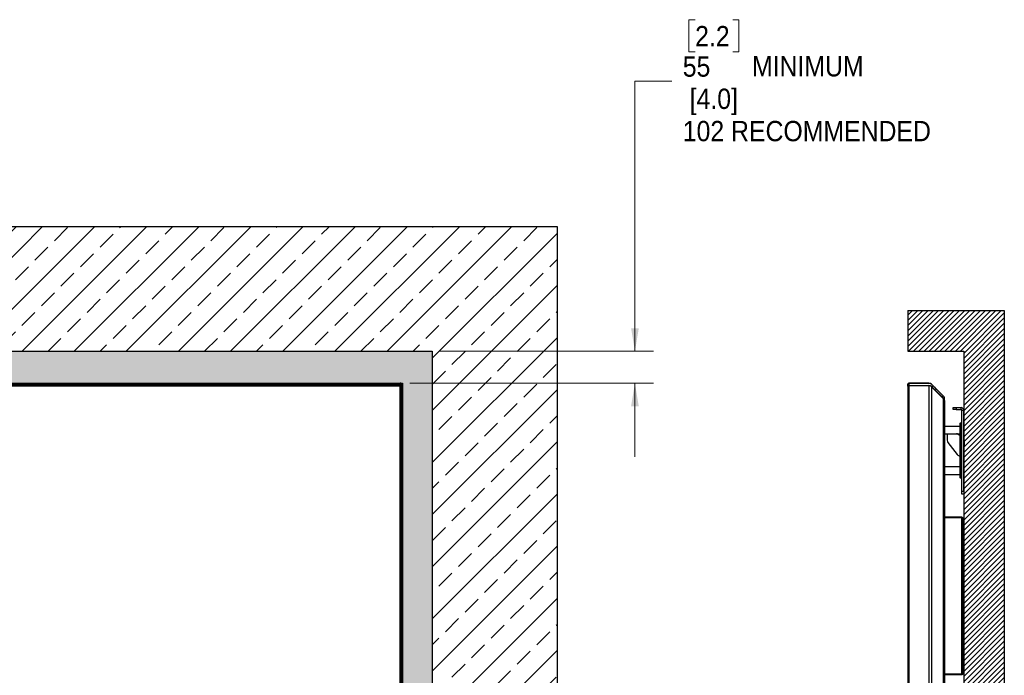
# Paper-space layout 'Sheet3' of a CAD drawing. Header units: millimetres. Extents: x 0 to 844, y -2 to 552.
# Tile 11 of 14: x 257 to 426, y 300 to 413. Entities that reach past the tile are written whole.
import ezdxf

# ---------------------------------------------------------------- set-up
doc = ezdxf.new("R2010")
doc.units = ezdxf.units.MM
doc.styles.add('SLDTEXTSTYLE0', font='GOTHIC.TTF', dxfattribs={"width": 0.913})
doc.dimstyles.new('SLDDIMSTYLE7', dxfattribs={"dimtxt": 3.5, "dimasz": 3.9624, "dimexe": 0, "dimexo": 0.0625, "dimgap": 0.875, "dimtad": 0, "dimtih": 1, "dimtoh": 1, "dimdec": 0, "dimlfac": 10, "dimrnd": 1e-09, "dimzin": 12, "dimdsep": 46, "dimtxsty": 'SLDTEXTSTYLE0', "dimsah": 1, "dimcen": 0.09, "dimadec": 0, "dimazin": 3, "dimtfac": 1, "dimtdec": 0, "dimtmove": 0, "dimatfit": 0, "dimfxl": 1, "dimfrac": 2, "dimtolj": 1, "dimtzin": 12, "dimarcsym": 0})

# ---------------------------------------------------------------- blocks, each defined once
blk = doc.blocks.new('_D_50')
at = {"color": 7, "linetype": 'Continuous', "lineweight": 0}
for p, q in [((373.03, 413), (371.97, 413)), ((371.97, 413), (371.97, 407.44)), ((379.5, 413), (380.57, 413)), ((380.57, 413), (380.57, 407.44)), ((371.97, 407.44), (373.03, 407.44)), ((380.57, 407.44), (379.5, 407.44)), ((369.01, 402.4), (362.66, 402.4)), ((362.66, 402.4), (362.66, 355.88)), ((329.01, 355.88), (365.84, 355.88)), ((323.91, 350.38), (365.84, 350.38)), ((362.66, 350.38), (362.66, 337.68))]:
    blk.add_line(p, q, dxfattribs=at)
at = {"color": 7, "linetype": 'Continuous', "lineweight": 18}
for points in [[(362.66, 355.88), (363.32, 359.84), (362, 359.84)], [(362.66, 350.38), (362, 346.42), (363.32, 346.42)]]:
    blk.add_solid(points, dxfattribs=at)
at = {"color": 7, "linetype": 'Continuous', "lineweight": 18, "char_height": 3.5, "attachment_point": 1, "style": 'SLDTEXTSTYLE0'}
for s, insert in [('2.2', (373.03, 411.91)), ('55', (370.9, 406.68)), (' MINIMUM', (381.63, 406.73)), (' [4.0]', (370.9, 401.12)), ('102 RECOMMENDED', (370.9, 395.56))]:
    blk.add_mtext(s, dxfattribs=dict(at, insert=insert))

psp = doc.layouts.new('Sheet3')

# ---------------------------------------------------------------- hatches: boundary and pattern name
at = {"linetype": 'Continuous'}
h = psp.add_hatch(dxfattribs=at)
h.set_pattern_fill('ANSI33', style=0)
h.paths.add_polyline_path([(349.24, 193.969), (349.24, 377.379), (69.96, 377.379), (69.96, 193.969)], flags=0)
h.paths.add_polyline_path([(91.46, 355.879), (327.74, 355.879), (327.74, 215.469), (91.46, 215.469)], flags=0)
h = psp.add_hatch(dxfattribs=at)
h.set_pattern_fill('ANSI31', scale=0.2, style=0)
h.paths.add_polyline_path([(426.28, 208.465), (426.28, 362.883), (409.688, 362.883), (409.688, 355.883), (419.28, 355.883), (419.28, 215.465), (409.688, 215.465), (409.688, 208.465)], flags=0)
h = psp.add_hatch(dxfattribs=at)
h.set_pattern_fill('HEX', scale=0.1, style=0)
h.paths.add_polyline_path([(327.74, 215.469), (327.74, 355.879), (91.46, 355.879), (91.46, 215.469)], flags=0)
h.paths.add_polyline_path([(96.56, 350.379), (322.64, 350.379), (322.64, 220.969), (96.56, 220.969)], flags=0)

# ---------------------------------------------------------------- linework, layer by layer
at = {"color": 7, "linetype": 'Continuous', "lineweight": 25}
for p, q in [((69.96, 377.379), (349.24, 377.379)), ((349.24, 377.379), (349.24, 193.969)), ((409.688, 362.883), (426.28, 362.883)), ((409.688, 362.883), (409.688, 355.883)), ((426.28, 362.883), (426.28, 208.465)), ((91.46, 355.879), (327.74, 355.879)), ((327.74, 355.879), (327.74, 215.469)), ((409.688, 355.883), (419.28, 355.883)), ((419.28, 355.883), (419.28, 215.465)), ((96.56, 350.379), (322.64, 350.379)), ((96.979, 350.379), (322.22, 350.379)), ((97.129, 350.229), (322.07, 350.229)), ((97.135, 349.904), (322.065, 349.904)), ((97.16, 349.929), (322.04, 349.929)), ((97.229, 350.129), (321.97, 350.129)), ((97.279, 350.079), (321.92, 350.079)), ((97.377, 349.981), (321.822, 349.981)), ((320.94, 350.054), (320.94, 350.079)), ((320.94, 350.054), (320.99, 350.004)), ((320.99, 350.079), (320.99, 350.004)), ((320.99, 350.004), (321.875, 350.004)), ((321.817, 349.981), (321.765, 349.929)), ((321.77, 349.929), (321.822, 349.981)), ((321.822, 349.981), (321.845, 350.004)), ((321.92, 350.079), (321.97, 350.129)), ((321.939, 350.098), (321.95, 350.079)), ((321.97, 350.129), (322.07, 350.229)), ((322.011, 350.125), (321.988, 350.147)), ((322.103, 350.217), (322.011, 350.125)), ((322.012, 350.123), (322.011, 350.125)), ((322.012, 350.123), (322.013, 350.124)), ((322.104, 350.215), (322.013, 350.124)), ((322.077, 349.947), (322.04, 349.909)), ((322.04, 349.904), (322.04, 349.929)), ((322.059, 349.904), (322.092, 349.937)), ((322.165, 349.804), (322.065, 349.904)), ((322.07, 350.229), (322.22, 350.379)), ((322.07, 349.899), (322.09, 349.899)), ((322.143, 350.261), (322.101, 350.219)), ((322.103, 350.217), (322.101, 350.219)), ((322.103, 350.217), (322.104, 350.215)), ((322.128, 350.239), (322.104, 350.215)), ((322.143, 350.261), (322.145, 350.259)), ((322.15, 349.89), (322.225, 349.965)), ((322.165, 349.804), (322.165, 221.544)), ((322.187, 349.82), (322.198, 349.831)), ((322.208, 349.817), (322.19, 349.798)), ((322.19, 349.799), (322.19, 221.549)), ((322.242, 349.566), (322.19, 349.514)), ((322.19, 349.505), (322.242, 349.556)), ((322.222, 350.336), (322.205, 350.353)), ((322.205, 350.353), (322.205, 350.353)), ((322.265, 349.589), (322.242, 349.566)), ((322.242, 349.566), (322.242, 221.782)), ((322.265, 348.729), (322.265, 349.614)), ((322.272, 350.383), (322.272, 350.383)), ((322.272, 350.383), (322.272, 350.383)), ((322.39, 349.714), (322.34, 349.664)), ((322.34, 349.69), (322.353, 349.677)), ((322.34, 349.664), (322.34, 221.684)), ((322.384, 349.751), (322.385, 349.752)), ((322.385, 349.75), (322.384, 349.751)), ((322.476, 349.843), (322.385, 349.752)), ((322.385, 349.75), (322.478, 349.842)), ((322.405, 349.73), (322.385, 349.75)), ((322.49, 349.814), (322.39, 349.714)), ((322.39, 349.714), (322.39, 221.634)), ((322.5, 349.867), (322.476, 349.843)), ((322.476, 349.843), (322.478, 349.842)), ((322.64, 349.964), (322.49, 349.814)), ((322.49, 349.814), (322.49, 221.534)), ((322.614, 349.944), (322.597, 349.961)), ((322.614, 349.944), (322.614, 349.944)), ((322.64, 350.379), (322.64, 220.969)), ((322.64, 349.964), (322.64, 221.384)), ((322.643, 350.012), (322.643, 350.012)), ((322.643, 350.012), (322.644, 350.012)), ((322.643, 350.012), (322.643, 350.012)), ((409.691, 350.215), (409.688, 350.124)), ((409.688, 349.814), (409.688, 221.534)), ((409.691, 350.239), (409.691, 350.215)), ((409.691, 349.867), (409.691, 349.843)), ((413.305, 350.379), (409.838, 350.379)), ((409.838, 349.964), (409.838, 221.384)), ((409.838, 349.964), (413.305, 349.964)), ((409.842, 350.383), (409.851, 350.383)), ((409.842, 350.012), (409.851, 350.012)), ((409.851, 350.012), (409.851, 350.012)), ((413.305, 349.964), (413.305, 221.384)), ((413.754, 350.193), (415.77, 348.177)), ((413.754, 349.778), (413.754, 221.57)), ((415.77, 347.762), (413.754, 349.778)), ((322.265, 348.729), (322.34, 348.729)), ((322.315, 348.679), (322.265, 348.729)), ((322.34, 348.679), (322.315, 348.679)), ((415.77, 347.762), (415.77, 223.586)), ((415.956, 347.334), (415.956, 347.349)), ((415.956, 347.313), (415.956, 347.334)), ((415.956, 347.313), (415.956, 224.035)), ((417.48, 345.871), (417.48, 346.175)), ((417.48, 346.175), (417.98, 346.175)), ((417.98, 346.175), (417.98, 345.871)), ((417.98, 346.175), (418.824, 346.175)), ((418.824, 345.871), (418.824, 346.175)), ((417.98, 345.871), (417.48, 345.871)), ((417.98, 345.871), (418.824, 345.871)), ((418.976, 345.719), (419.28, 345.719)), ((418.976, 331.766), (418.976, 345.719)), ((419.28, 331.766), (419.28, 345.719)), ((418.672, 342.936), (415.956, 342.936)), ((418.722, 343.571), (418.672, 343.521)), ((418.672, 342.301), (418.672, 343.521)), ((418.722, 343.571), (418.722, 342.301)), ((418.722, 343.571), (418.926, 343.571)), ((418.926, 342.301), (418.926, 343.571)), ((418.976, 343.521), (418.926, 343.571)), ((415.956, 341.666), (418.672, 341.666)), ((416.436, 341.666), (416.436, 340.561)), ((418.622, 341.37), (418.145, 341.645)), ((418.672, 335.316), (418.672, 342.301)), ((418.722, 342.301), (418.672, 342.301)), ((418.722, 342.301), (418.722, 335.316)), ((418.926, 342.301), (418.722, 342.301)), ((418.926, 335.316), (418.926, 342.301)), ((418.976, 342.301), (418.926, 342.301)), ((416.567, 340.175), (418.15, 338.105)), ((419.34, 340.644), (419.28, 340.644)), ((419.28, 339.514), (419.34, 339.514)), ((419.34, 340.644), (419.34, 339.514)), ((418.655, 337.856), (418.672, 337.856)), ((418.672, 335.951), (415.956, 335.951)), ((415.956, 334.681), (418.672, 334.681)), ((418.672, 334.096), (418.672, 335.316)), ((418.672, 335.316), (418.722, 335.316)), ((418.672, 334.096), (418.722, 334.046)), ((418.722, 335.316), (418.722, 334.046)), ((418.722, 335.316), (418.926, 335.316)), ((418.926, 334.046), (418.926, 335.316)), ((418.926, 335.316), (418.976, 335.316)), ((418.926, 334.046), (418.976, 334.096)), ((418.926, 334.046), (418.722, 334.046)), ((418.976, 331.766), (419.28, 331.766)), ((418.976, 331.266), (418.976, 331.766)), ((419.28, 331.266), (418.976, 331.266)), ((419.28, 331.766), (419.28, 331.266)), ((415.999, 328.13), (416, 328.131)), ((416.015, 328.036), (415.999, 328.034)), ((415.999, 327.964), (416.015, 327.962)), ((416, 327.867), (415.999, 327.867)), ((418.939, 327.299), (415.956, 327.299)), ((415.999, 327.18), (416, 327.181)), ((418.939, 327.177), (415.999, 327.177)), ((416.015, 327.086), (415.999, 327.084)), ((415.999, 327.014), (416.015, 327.012)), ((416, 326.917), (415.999, 326.917)), ((418.939, 327.17), (416.001, 327.17)), ((418.939, 327.299), (418.939, 327.177)), ((418.939, 300.277), (418.939, 327.17)), ((419.121, 327.116), (419.121, 300.331)), ((415.999, 304.67), (416.015, 304.671)), ((416.015, 304.696), (416, 304.694)), ((416.015, 304.602), (416.012, 304.602)), ((418.939, 300.277), (415.956, 300.277)), ((418.939, 300.27), (415.956, 300.27)), ((418.939, 300.149), (418.939, 300.27)), ((418.939, 300.149), (415.956, 300.149))]:
    psp.add_line(p, q, dxfattribs=at)
at = {"color": 8, "linetype": 'Continuous', "lineweight": 25}
for p, q in [((321.914, 349.929), (321.976, 349.991)), ((322.101, 350.219), (322.081, 350.239)), ((322.09, 349.879), (322.09, 349.899)), ((322.165, 349.799), (322.19, 349.799)), ((322.251, 349.715), (322.19, 349.653)), ((322.478, 349.842), (322.498, 349.822)), ((409.691, 349.843), (409.691, 349.843)), ((409.851, 350.012), (409.851, 349.964)), ((409.851, 349.964), (409.851, 350.012)), ((413.304, 350.383), (413.304, 350.379)), ((413.304, 350.012), (413.305, 349.964)), ((413.777, 349.803), (413.746, 349.786)), ((413.777, 350.174), (413.774, 350.173))]:
    psp.add_line(p, q, dxfattribs=at)
at = {"color": 7, "linetype": 'Continuous', "lineweight": 25, "flags": 128}
for points in [[(409.851, 350.383), (410.447, 350.383), (411.682, 350.383), (412.504, 350.383), (413.304, 350.383)], [(409.851, 350.383), (410.447, 350.383), (411.682, 350.383), (412.504, 350.383), (413.304, 350.383)], [(409.851, 350.012), (410.447, 350.012), (411.682, 350.012), (412.504, 350.012), (413.304, 350.012)]]:
    psp.add_lwpolyline(points, dxfattribs=at)
at = {"color": 7, "linetype": 'Continuous', "lineweight": 25}
for centre, radius, start, end in [((321.875, 349.614), 0.39, 45, 90), ((321.95, 349.689), 0.39, 87.1958, 89.88601), ((321.95, 349.689), 0.39, 2.8042, 87.1958), ((322.09, 349.799), 0.1, 0, 90), ((321.875, 349.614), 0.39, 0, 45), ((321.95, 349.689), 0.39, 0.11399, 2.8042), ((409.838, 350.229), 0.15, 90, 180), ((409.838, 349.814), 0.15, 90, 180), ((413.305, 349.744), 0.635, 45, 90), ((413.305, 349.329), 0.635, 45, 90), ((415.321, 347.313), 0.635, 0, 45), ((418.824, 345.719), 0.456, 0, 90), ((418.824, 345.719), 0.152, 0, 90), ((418.066, 341.508), 0.159, 60, 90), ((418.701, 341.508), 0.159, 240, 259.53999), ((417.071, 340.561), 0.635, 180, 217.42705), ((418.655, 338.491), 0.635, 217.42705, 270), ((415.517, 327.999), 0.5, 15.33239, 28.60083), ((415.517, 327.999), 0.5, 331.39917, 344.66761), ((415.514, 327.999), 0.502, 4.18928, 15.16829), ((415.423, 327.999), 0.577, 356.52008, 3.47992), ((415.514, 327.999), 0.502, 344.83171, 355.81072), ((415.517, 327.049), 0.5, 15.33239, 28.60083), ((415.517, 327.049), 0.5, 331.39917, 344.66761), ((415.514, 327.049), 0.502, 4.18928, 15.16829), ((415.423, 327.049), 0.577, 356.52008, 3.47992), ((415.514, 327.049), 0.502, 344.83171, 355.81072), ((415.517, 304.649), 0.5, 12.57418, 28.60083), ((415.517, 304.649), 0.5, 331.39917, 347.42582), ((415.95, 304.679), 0.0665, 14.07262, 43.34628), ((415.485, 304.692), 0.515, 356.31587, 3.68413), ((415.933, 304.606), 0.0844, 13.8037, 38.77271), ((415.557, 304.662), 0.459, 344.10481, 355.54898), ((415.574, 304.636), 0.442, 343.84052, 355.56353), ((415.937, 304.525), 0.0625, 349.40702, 10.59298), ((415.573, 304.661), 0.443, 4.44078, 12.56959), ((415.94, 304.689), 0.0762, 328.44522, 346.91263), ((415.562, 304.636), 0.454, 4.42581, 7.44262)]:
    psp.add_arc(centre, radius, start, end, dxfattribs=at)
for points, knots in [([(321.969, 350.078), (321.969, 350.079), (321.97, 350.079), (321.976, 350.085), (321.986, 350.096), (321.999, 350.109), (322.008, 350.119), (322.012, 350.123)], [0, 0, 0, 0, 0.1590506, 0.3174227, 0.5337871, 0.805746, 1, 1, 1, 1]), ([(322.013, 350.124), (322.045, 350.117), (322.101, 350.106), (322.175, 350.069), (322.234, 350.027), (322.286, 349.975), (322.329, 349.916), (322.366, 349.842), (322.378, 349.785), (322.385, 349.752)], [0, 0, 0, 0, 0.17445512, 0.3040445, 0.43362897, 0.56301226, 0.69238995, 0.8217736, 1, 1, 1, 1]), ([(322.145, 350.259), (322.144, 350.257), (322.141, 350.255), (322.137, 350.251), (322.132, 350.246), (322.126, 350.24), (322.121, 350.235), (322.116, 350.23), (322.11, 350.224), (322.105, 350.219), (322.103, 350.217)], [0, 0, 0, 0, 0.0958753, 0.1917503, 0.287625, 0.4794109, 0.5752851, 0.6711592, 0.8354623, 1, 1, 1, 1]), ([(322.205, 350.353), (322.205, 350.353), (322.203, 350.351), (322.191, 350.34), (322.166, 350.318), (322.137, 350.292), (322.116, 350.273), (322.11, 350.269)], [0, 0, 0, 0, 0.1259521, 0.2824639, 0.5165509, 0.8777316, 1, 1, 1, 1]), ([(322.128, 350.239), (322.139, 350.25), (322.172, 350.283), (322.216, 350.326), (322.252, 350.362), (322.269, 350.38), (322.271, 350.382), (322.272, 350.383)], [0, 0, 0, 0, 0.1756604, 0.5023725, 0.6804911, 0.8597587, 1, 1, 1, 1]), ([(322.5, 349.867), (322.5, 349.89), (322.5, 349.949), (322.495, 350.04), (322.458, 350.111), (322.411, 350.166), (322.352, 350.212), (322.248, 350.244), (322.172, 350.241), (322.128, 350.239)], [0, 0, 0, 0, 0.1125725, 0.2854777, 0.4329598, 0.486197, 0.6359839, 0.7860176, 1, 1, 1, 1]), ([(322.221, 350.335), (322.221, 350.335), (322.22, 350.334), (322.21, 350.323), (322.185, 350.299), (322.159, 350.273), (322.145, 350.259)], [0, 0, 0, 0, 0.0759096, 0.2281263, 0.5840967, 1, 1, 1, 1]), ([(322.274, 350.384), (322.265, 350.376), (322.247, 350.36), (322.23, 350.343), (322.221, 350.335)], [0, 0, 0, 0, 0.5, 1, 1, 1, 1]), ([(322.644, 350.005), (322.635, 350.053), (322.615, 350.148), (322.527, 350.266), (322.408, 350.355), (322.313, 350.374), (322.266, 350.383)], [0, 0, 0, 0, 0.2489393, 0.4995, 0.7502978, 1, 1, 1, 1]), ([(322.272, 350.383), (322.275, 350.382), (322.325, 350.376), (322.421, 350.345), (322.512, 350.276), (322.583, 350.19), (322.627, 350.109), (322.639, 350.037), (322.643, 350.012)], [0, 0, 0, 0, 0.0133994, 0.270425, 0.5224122, 0.6112026, 0.8633753, 1, 1, 1, 1]), ([(322.384, 349.751), (322.38, 349.747), (322.369, 349.737), (322.355, 349.724), (322.345, 349.714), (322.34, 349.709), (322.339, 349.708), (322.339, 349.708)], [0, 0, 0, 0, 0.2035091, 0.4968765, 0.7018755, 0.8672087, 1, 1, 1, 1]), ([(322.478, 349.842), (322.492, 349.857), (322.521, 349.886), (322.559, 349.924), (322.585, 349.95), (322.592, 349.957), (322.595, 349.959)], [0, 0, 0, 0, 0.316472, 0.6190902, 0.8881231, 1, 1, 1, 1]), ([(322.5, 349.867), (322.523, 349.89), (322.56, 349.928), (322.604, 349.973), (322.631, 349.999), (322.642, 350.01), (322.643, 350.011), (322.643, 350.012)], [0, 0, 0, 0, 0.3519542, 0.5734215, 0.7453644, 0.9182949, 1, 1, 1, 1]), ([(322.564, 349.888), (322.572, 349.897), (322.588, 349.915), (322.604, 349.933), (322.613, 349.943), (322.613, 349.944), (322.614, 349.944)], [0, 0, 0, 0, 0.3321134, 0.6300856, 0.8351644, 1, 1, 1, 1]), ([(322.594, 349.959), (322.602, 349.967), (322.617, 349.983), (322.632, 350), (322.64, 350.008)], [0, 0, 0, 0, 0.5093325, 1, 1, 1, 1]), ([(322.609, 349.974), (322.614, 349.98), (322.626, 349.993), (322.636, 350.003), (322.64, 350.009)], [0, 0, 0, 0, 0.4918752, 1, 1, 1, 1]), ([(409.688, 350.124), (409.688, 350.117), (409.688, 350.106), (409.688, 350.069), (409.688, 350.027), (409.688, 349.975), (409.688, 349.916), (409.688, 349.861), (409.688, 349.826), (409.688, 349.814)], [0, 0, 0, 0, 0.1967397, 0.3428826, 0.4890199, 0.6349304, 0.7808345, 0.9267454, 1, 1, 1, 1]), ([(409.691, 350.239), (409.692, 350.25), (409.695, 350.283), (409.717, 350.326), (409.758, 350.362), (409.799, 350.38), (409.829, 350.382), (409.842, 350.383)], [0, 0, 0, 0, 0.1756604, 0.5023725, 0.6804911, 0.8597587, 1, 1, 1, 1]), ([(409.691, 349.867), (409.691, 349.89), (409.692, 349.949), (409.692, 350.04), (409.692, 350.111), (409.692, 350.166), (409.692, 350.212), (409.692, 350.244), (409.691, 350.241), (409.691, 350.239)], [0, 0, 0, 0, 0.1125725, 0.2854777, 0.4329598, 0.486197, 0.6359839, 0.7860176, 1, 1, 1, 1]), ([(409.691, 349.867), (409.695, 349.89), (409.701, 349.928), (409.734, 349.973), (409.773, 349.999), (409.81, 350.01), (409.834, 350.011), (409.842, 350.012)], [0, 0, 0, 0, 0.3519542, 0.5734215, 0.7453644, 0.9182949, 1, 1, 1, 1]), ([(409.842, 350.383), (409.842, 350.382), (409.842, 350.376), (409.842, 350.345), (409.842, 350.276), (409.842, 350.19), (409.842, 350.109), (409.842, 350.037), (409.842, 350.012)], [0, 0, 0, 0, 0.0133994, 0.270425, 0.5224122, 0.6112026, 0.8633753, 1, 1, 1, 1]), ([(413.304, 350.383), (413.349, 350.382), (413.399, 350.382), (413.442, 350.367), (413.446, 350.366)], [0, 0, 0, 0, 0.9092923, 1, 1, 1, 1]), ([(413.304, 350.383), (413.356, 350.379), (413.46, 350.372), (413.62, 350.308), (413.718, 350.234), (413.769, 350.182), (413.777, 350.174)], [0, 0, 0, 0, 0.2670872, 0.5355278, 0.9276247, 1, 1, 1, 1]), ([(413.304, 350.012), (413.348, 350.009), (413.444, 350.003), (413.597, 349.949), (413.707, 349.874), (413.763, 349.817), (413.777, 349.803)], [0, 0, 0, 0, 0.226447, 0.4937403, 0.8705624, 1, 1, 1, 1]), ([(413.777, 350.174), (413.881, 350.07), (414.223, 349.728), (414.684, 349.268), (415.151, 348.8), (415.482, 348.47), (415.693, 348.258), (415.793, 348.157)], [0, 0, 0, 0, 0.1549687, 0.5083962, 0.6851099, 0.8505602, 1, 1, 1, 1]), ([(413.777, 350.174), (413.885, 350.067), (414.23, 349.721), (414.694, 349.257), (415.16, 348.791), (415.487, 348.465), (415.695, 348.256), (415.793, 348.157)], [0, 0, 0, 0, 0.1603264, 0.5137542, 0.6904681, 0.8532065, 1, 1, 1, 1]), ([(413.777, 349.803), (413.881, 349.698), (414.223, 349.357), (414.684, 348.896), (415.151, 348.428), (415.482, 348.098), (415.693, 347.886), (415.793, 347.785)], [0, 0, 0, 0, 0.1549687, 0.5083962, 0.6851099, 0.8505602, 1, 1, 1, 1]), ([(415.793, 348.157), (415.826, 348.114), (415.89, 348.031), (415.945, 347.884), (415.952, 347.782), (415.956, 347.725)], [0, 0, 0, 0, 0.3249491, 0.6232493, 1, 1, 1, 1]), ([(415.793, 347.785), (415.834, 347.731), (415.903, 347.636), (415.95, 347.485), (415.954, 347.395), (415.956, 347.349)], [0, 0, 0, 0, 0.4044621, 0.6984688, 1, 1, 1, 1]), ([(415.956, 347.347), (415.956, 347.359), (415.956, 347.398), (415.956, 347.49), (415.956, 347.609), (415.956, 347.689), (415.956, 347.718), (415.956, 347.724), (415.956, 347.725)], [0, 0, 0, 0, 0.0627968, 0.2084247, 0.4992637, 0.7901028, 0.935789, 1, 1, 1, 1]), ([(418.939, 327.299), (418.959, 327.297), (419.001, 327.293), (419.055, 327.261), (419.096, 327.215), (419.118, 327.164), (419.12, 327.13), (419.121, 327.116)], [0, 0, 0, 0, 0.2139468, 0.4238978, 0.637006, 0.8539359, 1, 1, 1, 1]), ([(418.939, 327.177), (418.945, 327.177), (418.955, 327.176), (418.967, 327.171), (418.971, 327.168), (418.973, 327.167)], [0, 0, 0, 0, 0.5373029, 0.8025914, 1, 1, 1, 1]), ([(419.121, 327.116), (419.12, 327.12), (419.119, 327.127), (419.103, 327.139), (419.068, 327.152), (419.008, 327.164), (418.961, 327.168), (418.939, 327.17)], [0, 0, 0, 0, 0.1353569, 0.2677226, 0.5225279, 0.7663844, 1, 1, 1, 1]), ([(418.939, 300.277), (418.96, 300.278), (419, 300.279), (419.054, 300.288), (419.094, 300.301), (419.117, 300.316), (419.12, 300.327), (419.121, 300.331)], [0, 0, 0, 0, 0.21420116, 0.41587927, 0.62445081, 0.83988697, 1, 1, 1, 1]), ([(419.121, 300.331), (419.12, 300.318), (419.118, 300.291), (419.105, 300.253), (419.085, 300.221), (419.053, 300.186), (419.004, 300.155), (418.96, 300.151), (418.939, 300.149)], [0, 0, 0, 0, 0.1468424, 0.2872016, 0.4212055, 0.5490016, 0.7855961, 1, 1, 1, 1]), ([(418.97, 300.279), (418.97, 300.279), (418.967, 300.277), (418.96, 300.274), (418.949, 300.271), (418.942, 300.27), (418.939, 300.27)], [0, 0, 0, 0, 0.023471, 0.3751695, 0.6985466, 1, 1, 1, 1])]:
    psp.add_open_spline(points, degree=3, knots=knots, dxfattribs=at)
at = {"color": 8, "linetype": 'Continuous', "lineweight": 25}
psp.add_open_spline([(415.763, 347.77), (415.767, 347.772), (415.777, 347.777), (415.787, 347.782), (415.793, 347.785)], degree=3, knots=[0, 0, 0, 0, 0.4082487, 1, 1, 1, 1], dxfattribs=at)

# ---------------------------------------------------------------- dimensions: what is measured, and where the dimension line sits
at = {"color": 7, "linetype": 'Continuous', "lineweight": 18}
dim = psp.add_linear_dim(base=(362.661, 350.379), p1=(327.74, 355.879), p2=(322.64, 350.379), angle=90, text='<> MINIMUM\\P [4.0]\\P102 RECOMMENDED', dimstyle='SLDDIMSTYLE7', dxfattribs=at)
dim.commit()
dim.dimension.update_dxf_attribs({"geometry": '_D_50', "text_midpoint": (362.661, 402.4), "dimtype": 160})

doc.saveas('drawing.dxf')
